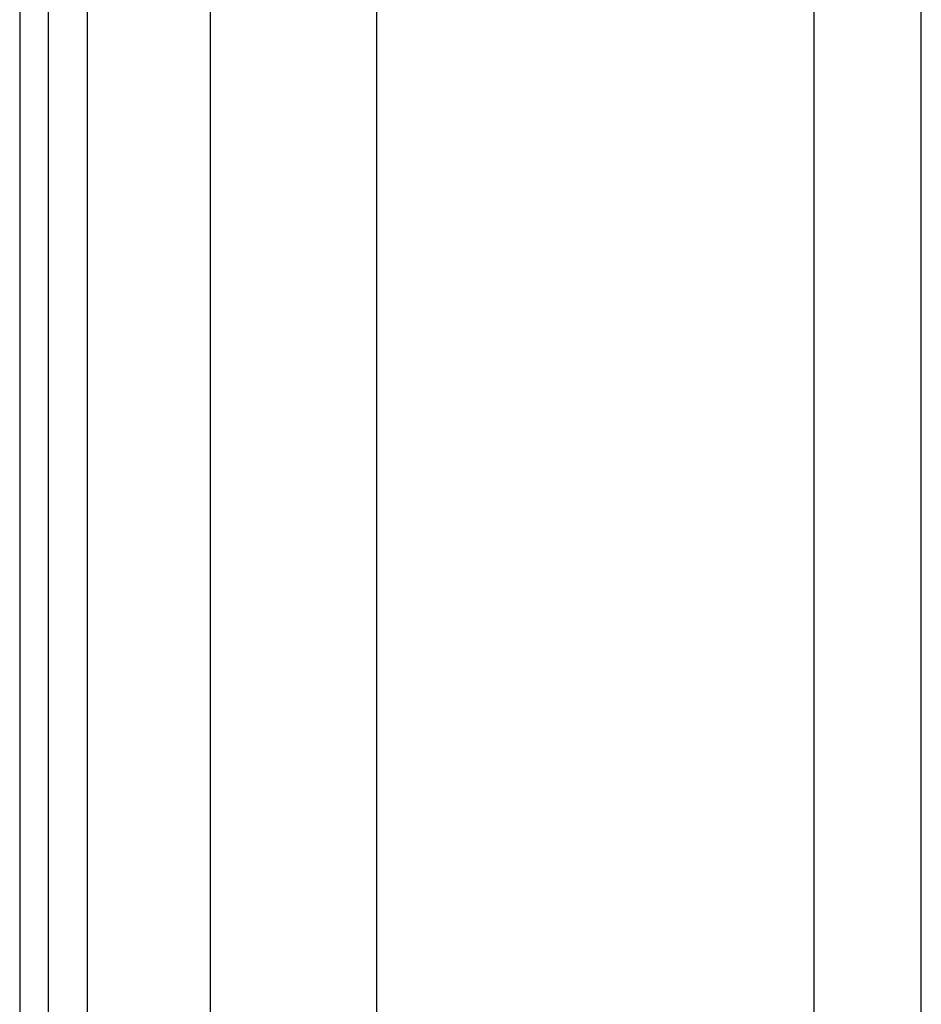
# Model space of a CAD drawing. Header units: inches. Extents: x 5 to 161, y 9 to 87.
# Tile 22 of 195: x 4.72 to 6.86, y 26.26 to 28.6. Entities that reach past the tile are written whole.
import ezdxf

# ---------------------------------------------------------------- set-up
doc = ezdxf.new("R2010")
doc.units = ezdxf.units.IN
doc.header["$MEASUREMENT"] = 0
doc.layers.add('Visible Edges(ANSI)', color=7, linetype='Continuous', lineweight=25)
doc.layers.add('Visible Tangent Edges(ANSI)', color=7, linetype='Continuous', lineweight=25)

msp = doc.modelspace()

# ---------------------------------------------------------------- linework, layer by layer
at = {"layer": 'Visible Edges(ANSI)'}
for p, q in [((4.7205, 62.5151), (4.7205, 21.0341)), ((4.7885, 21.0341), (4.7885, 62.5151)), ((5.1725, 25.506), (5.1725, 41.3922)), ((5.5662, 41.3912), (5.5662, 25.5069)), ((6.8575, 23.8141), (6.8575, 28.7359)), ((6.6033, 25.3872), (6.6033, 28.6499))]:
    msp.add_line(p, q, dxfattribs=at)
at = {"layer": 'Visible Tangent Edges(ANSI)'}
msp.add_line((4.8815, 21.0341), (4.8815, 62.5151), dxfattribs=at)

doc.saveas('drawing.dxf')
